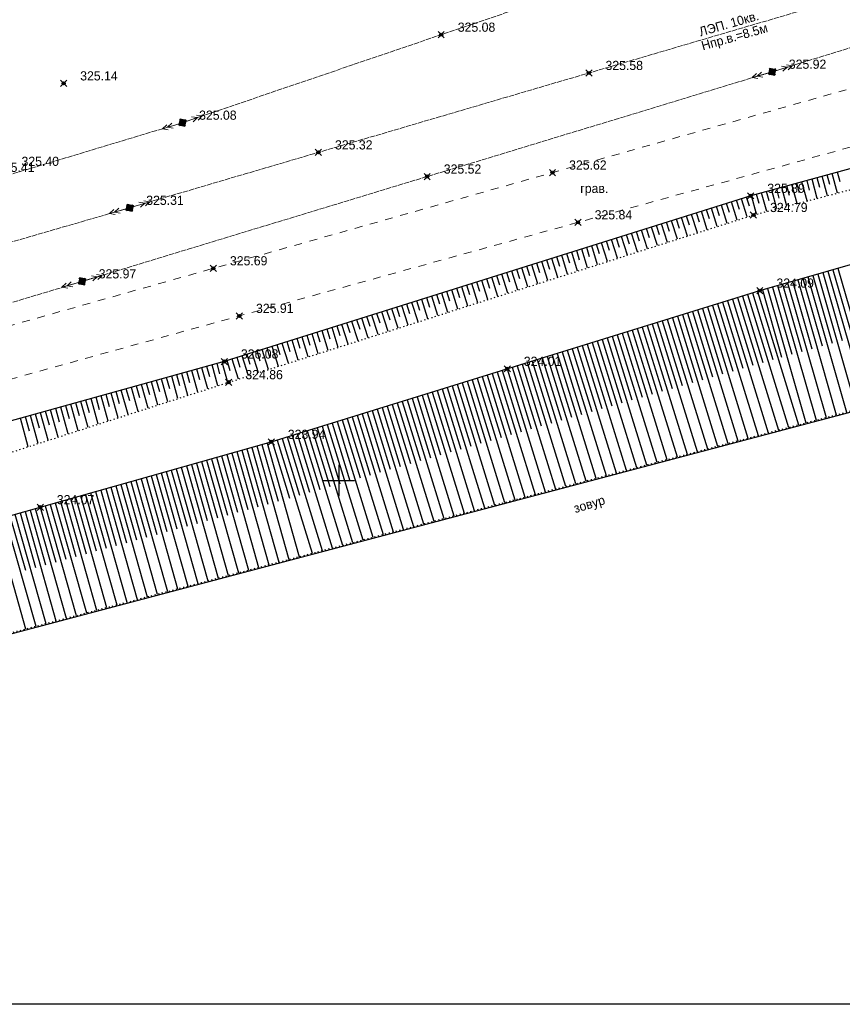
# Model space of a CAD drawing. Header units: metres. Extents: x 707528 to 709248, y 4308395 to 4311045.
# Tile 3 of 104: x 707648 to 707727, y 4308395 to 4308489. Entities that reach past the tile are written whole.
import ezdxf

# ---------------------------------------------------------------- set-up
doc = ezdxf.new("R2010")
doc.units = ezdxf.units.M
doc.header["$LTSCALE"] = 0.5
doc.header["$PDMODE"] = 35
doc.header["$PDSIZE"] = 0.3
for name, pattern in [('Auto_Street_NotBorder_Line_m1', [3, 1.5, -1.5]), ('Commnctn_Electr_VLP_High_Built_m1', [1, 1, 0]), ('ДОРОГИ_СТРОЯЩ', [9, 8, -1]), ('Контура низ откосов  Штриховая 0.1-0.5 - - - - - - -', [0.6, 0.1, -0.5])]:
    doc.linetypes.add(name, pattern=pattern)
for name, color, linetype in [('(001) Сетка', 92, 'Continuous'), ('(002) Рамка', 7, 'Continuous'), ('(004) Точки рельефа', 7, 'Continuous'), ('(022) Возд. Линии', 7, 'Continuous'), ('(025) Дорога', 7, 'Continuous'), ('(027) Гидрография', 7, 'Continuous'), ('(035) Откосы', 7, 'Continuous'), ('(037) Контуры', 7, 'Continuous')]:
    doc.layers.add(name, color=color, linetype=linetype)
doc.layers.add('AUTO#_ROADS_EXIST_L', color=7, linetype='Continuous', lineweight=15, true_color=0x000000)
doc.layers.add('COMMN_OBJCT_#####_B', color=7, linetype='Continuous', lineweight=15, true_color=0x000000)
doc.layers.add('COMMN_OBJCT_ELCTR_B', color=7, linetype='Continuous', true_color=0x000000)
doc.layers.add('COMMN_OBJCT_ELCTR_L', color=7, linetype='Continuous', true_color=0x000000)
doc.styles.add('BM-431', font='txt')
doc.styles.add('D-431', font='txt')

# ---------------------------------------------------------------- blocks, each defined once
blk = doc.blocks.new('CommnctnPoleRCsquare_m1')
at = {"layer": 'COMMN_OBJCT_#####_B', "lineweight": 13, "true_color": 0xfffffe}
blk.add_hatch(color=7, dxfattribs=at).paths.add_polyline_path([(-0.6, 0.6), (-0.6, -0.6), (0.6, -0.6), (0.6, 0.6)])
at = {"layer": 'COMMN_OBJCT_#####_B', "lineweight": 13, "true_color": 0x000000}
blk.add_hatch(color=18, dxfattribs=at).paths.add_polyline_path([(-0.1, 0, 1), (0.1, 0, 1)])
at = {"layer": 'COMMN_OBJCT_#####_B', "color": 18, "lineweight": 9, "true_color": 0x000000}
blk.add_lwpolyline([(0.6, 0.6), (-0.6, 0.6), (-0.6, -0.6), (0.6, -0.6)], close=True, dxfattribs=at)
blk.add_circle((0, 0), 0.1, dxfattribs=at)
blk = doc.blocks.new('ElectricHighVLP_m1')
at = {"layer": 'COMMN_OBJCT_ELCTR_B', "color": 18, "linetype": 'Continuous', "lineweight": 20, "true_color": 0x000000}
for p, q in [((0, 0), (4, 0)), ((3, 0), (2, 0.5)), ((3, 0), (2, -0.5)), ((4, 0), (3, 0.5)), ((4, 0), (3, -0.5))]:
    blk.add_line(p, q, dxfattribs=at)
blk = doc.blocks.new('Setka')
at = {"layer": '(001) Сетка'}
for p, q in [((0, 1.5), (0, -1.5)), ((-1.5, 0), (1.5, 0))]:
    blk.add_line(p, q, dxfattribs=at)

msp = doc.modelspace()

# ---------------------------------------------------------------- linework, layer by layer
at = {"layer": '(002) Рамка', "color": 0}
msp.add_lwpolyline([(707528.465, 4311045.231), (708928.465, 4311045.231), (708928.465, 4308395.231), (707528.465, 4308395.231)], close=True, dxfattribs=at)
at = {"layer": '(027) Гидрография', "color": 4, "elevation": 319.341}
msp.add_lwpolyline([(707567.997, 4308409.714), (707572.213, 4308410.824), (707620.984, 4308423.673), (707772.66, 4308463.725), (707924.336, 4308511.918), (708024.512, 4308543.363), (708124.69, 4308578.077), (708133.047, 4308582.686), (708145.112, 4308589.341), (708157.025, 4308592.604), (708191.793, 4308611.932)], dxfattribs=at)
at = {"layer": '(035) Откосы'}
for p, q in [((707725.1, 4308472.403, 325.823), (707724.596, 4308474.251, 325.823)), ((707725.331, 4308473.456, 325.823), (707725.078, 4308474.383, 325.823)), ((707726.068, 4308472.655, 325.823), (707725.561, 4308474.514, 325.823)), ((707726.297, 4308473.714, 325.823), (707726.043, 4308474.646, 325.823)), ((707721.468, 4308472.425, 325.823), (707721.221, 4308473.331, 325.823)), ((707722.199, 4308471.645, 325.823), (707721.704, 4308473.462, 325.823)), ((707722.434, 4308472.683, 325.823), (707722.186, 4308473.594, 325.823)), ((707723.166, 4308471.898, 325.823), (707722.668, 4308473.725, 325.823)), ((707723.4, 4308472.94, 325.823), (707723.15, 4308473.857, 325.823)), ((707724.133, 4308472.15, 325.823), (707723.632, 4308473.988, 325.823)), ((707724.366, 4308473.198, 325.823), (707724.114, 4308474.12, 325.823)), ((707718.331, 4308470.635, 325.823), (707717.847, 4308472.41, 325.823)), ((707718.571, 4308471.652, 325.823), (707718.329, 4308472.542, 325.823)), ((707719.298, 4308470.888, 325.823), (707718.811, 4308472.673, 325.823)), ((707719.537, 4308471.909, 325.823), (707719.293, 4308472.805, 325.823)), ((707720.265, 4308471.14, 325.823), (707719.775, 4308472.936, 325.823)), ((707720.503, 4308472.167, 325.823), (707720.257, 4308473.068, 325.823)), ((707721.232, 4308471.393, 325.823), (707720.739, 4308473.199, 325.823)), ((707714.785, 4308470.486, 325.823), (707714.509, 4308471.363, 325.823)), ((707715.537, 4308469.762, 325.823), (707714.986, 4308471.513, 325.823)), ((707715.737, 4308470.788, 325.823), (707715.462, 4308471.663, 325.823)), ((707716.489, 4308470.065, 325.823), (707715.939, 4308471.813, 325.823)), ((707716.69, 4308471.09, 325.823), (707716.416, 4308471.963, 325.823)), ((707717.441, 4308470.369, 325.823), (707716.892, 4308472.113, 325.823)), ((707717.643, 4308471.392, 325.823), (707717.369, 4308472.263, 325.823)), ((707711.926, 4308469.581, 325.823), (707711.649, 4308470.463, 325.823)), ((707712.68, 4308468.852, 325.823), (707712.125, 4308470.613, 325.823)), ((707712.879, 4308469.883, 325.823), (707712.602, 4308470.763, 325.823)), ((707713.632, 4308469.155, 325.823), (707713.079, 4308470.913, 325.823)), ((707713.832, 4308470.185, 325.823), (707713.556, 4308471.063, 325.823)), ((707714.584, 4308469.459, 325.823), (707714.032, 4308471.213, 325.823)), ((707709.068, 4308468.676, 325.823), (707708.789, 4308469.562, 325.823)), ((707709.823, 4308467.941, 325.823), (707709.265, 4308469.712, 325.823)), ((707710.02, 4308468.978, 325.823), (707709.742, 4308469.862, 325.823)), ((707710.775, 4308468.245, 325.823), (707710.219, 4308470.013, 325.823)), ((707710.973, 4308469.28, 325.823), (707710.695, 4308470.163, 325.823)), ((707711.727, 4308468.548, 325.823), (707711.172, 4308470.313, 325.823)), ((707706.209, 4308467.771, 325.823), (707705.928, 4308468.662, 325.823)), ((707706.966, 4308467.031, 325.823), (707706.405, 4308468.812, 325.823)), ((707707.162, 4308468.073, 325.823), (707706.882, 4308468.962, 325.823)), ((707707.918, 4308467.335, 325.823), (707707.359, 4308469.112, 325.823)), ((707708.115, 4308468.374, 325.823), (707707.835, 4308469.262, 325.823)), ((707708.87, 4308467.638, 325.823), (707708.312, 4308469.412, 325.823)), ((707703.156, 4308465.817, 325.823), (707702.592, 4308467.612, 325.823)), ((707703.35, 4308466.866, 325.823), (707703.068, 4308467.762, 325.823)), ((707704.109, 4308466.121, 325.823), (707703.545, 4308467.912, 325.823)), ((707704.303, 4308467.167, 325.823), (707704.022, 4308468.062, 325.823)), ((707705.061, 4308466.424, 325.823), (707704.498, 4308468.212, 325.823)), ((707705.256, 4308467.469, 325.823), (707704.975, 4308468.362, 325.823)), ((707706.013, 4308466.728, 325.823), (707705.452, 4308468.512, 325.823)), ((707700.3, 4308464.907, 325.823), (707699.732, 4308466.712, 325.823)), ((707700.492, 4308465.96, 325.823), (707700.208, 4308466.862, 325.823)), ((707701.252, 4308465.211, 325.823), (707700.685, 4308467.012, 325.823)), ((707701.445, 4308466.262, 325.823), (707701.162, 4308467.162, 325.823)), ((707702.204, 4308465.514, 325.823), (707701.638, 4308467.312, 325.823)), ((707702.398, 4308466.564, 325.823), (707702.115, 4308467.462, 325.823)), ((707697.443, 4308463.997, 325.823), (707696.871, 4308465.812, 325.823)), ((707697.633, 4308465.055, 325.823), (707697.348, 4308465.962, 325.823)), ((707698.395, 4308464.3, 325.823), (707697.825, 4308466.112, 325.823)), ((707698.586, 4308465.357, 325.823), (707698.301, 4308466.262, 325.823)), ((707699.347, 4308464.604, 325.823), (707698.778, 4308466.412, 325.823)), ((707699.539, 4308465.659, 325.823), (707699.255, 4308466.562, 325.823)), ((707693.822, 4308463.848, 325.823), (707693.535, 4308464.762, 325.823)), ((707694.586, 4308463.087, 325.823), (707694.011, 4308464.912, 325.823)), ((707694.775, 4308464.15, 325.823), (707694.488, 4308465.062, 325.823)), ((707695.538, 4308463.39, 325.823), (707694.965, 4308465.212, 325.823)), ((707695.728, 4308464.452, 325.823), (707695.441, 4308465.362, 325.823)), ((707696.49, 4308463.693, 325.823), (707695.918, 4308465.512, 325.823)), ((707696.681, 4308464.753, 325.823), (707696.395, 4308465.662, 325.823)), ((707723.698, 4308464.788, 323.57), (707725.546, 4308458.332, 323.57)), ((707724.178, 4308464.925, 323.57), (707727.879, 4308452.003, 323.57)), ((707724.659, 4308465.063, 323.57), (707726.511, 4308458.597, 323.57)), ((707725.14, 4308465.201, 323.57), (707728.846, 4308452.258, 323.57)), ((707725.62, 4308465.338, 323.57), (707727.475, 4308458.862, 323.57)), ((707726.101, 4308465.476, 323.57), (707729.813, 4308452.514, 323.57)), ((707690.964, 4308462.943, 325.823), (707690.674, 4308463.862, 325.823)), ((707691.729, 4308462.176, 325.823), (707691.151, 4308464.012, 325.823)), ((707691.916, 4308463.245, 325.823), (707691.628, 4308464.162, 325.823)), ((707692.681, 4308462.48, 325.823), (707692.105, 4308464.312, 325.823)), ((707692.869, 4308463.547, 325.823), (707692.581, 4308464.462, 325.823)), ((707693.633, 4308462.783, 325.823), (707693.058, 4308464.612, 325.823)), ((707720.333, 4308463.824, 323.57), (707724.011, 4308450.982, 323.57)), ((707720.813, 4308463.962, 323.57), (707722.654, 4308457.535, 323.57)), ((707721.294, 4308464.099, 323.57), (707724.978, 4308451.237, 323.57)), ((707721.775, 4308464.237, 323.57), (707723.618, 4308457.801, 323.57)), ((707722.256, 4308464.375, 323.57), (707725.945, 4308451.492, 323.57)), ((707722.736, 4308464.512, 323.57), (707724.582, 4308458.066, 323.57)), ((707723.217, 4308464.65, 323.57), (707726.912, 4308451.748, 323.57)), ((707688.105, 4308462.038, 325.823), (707687.814, 4308462.961, 325.823)), ((707688.872, 4308461.266, 325.823), (707688.291, 4308463.111, 325.823)), ((707689.058, 4308462.34, 325.823), (707688.768, 4308463.261, 325.823)), ((707689.824, 4308461.569, 325.823), (707689.244, 4308463.411, 325.823)), ((707690.011, 4308462.641, 325.823), (707689.721, 4308463.561, 325.823)), ((707690.776, 4308461.873, 325.823), (707690.198, 4308463.712, 325.823)), ((707717.456, 4308462.973, 323.57), (707721.382, 4308450.287, 323.57)), ((707717.934, 4308463.121, 323.57), (707719.9, 4308456.768, 323.57)), ((707718.412, 4308463.268, 323.57), (707722.349, 4308450.543, 323.57)), ((707718.891, 4308463.411, 323.57), (707720.725, 4308457.005, 323.57)), ((707719.371, 4308463.549, 323.57), (707723.044, 4308450.726, 323.57)), ((707719.852, 4308463.686, 323.57), (707721.69, 4308457.27, 323.57)), ((707685.246, 4308461.133, 325.823), (707684.954, 4308462.061, 325.823)), ((707686.015, 4308460.356, 325.823), (707685.431, 4308462.211, 325.823)), ((707686.199, 4308461.434, 325.823), (707685.908, 4308462.361, 325.823)), ((707686.967, 4308460.659, 325.823), (707686.384, 4308462.511, 325.823)), ((707687.152, 4308461.736, 325.823), (707686.861, 4308462.661, 325.823)), ((707687.919, 4308460.963, 325.823), (707687.338, 4308462.811, 325.823)), ((707714.113, 4308461.938, 323.57), (707716.054, 4308455.666, 323.57)), ((707714.59, 4308462.086, 323.57), (707718.478, 4308449.521, 323.57)), ((707715.068, 4308462.234, 323.57), (707717.015, 4308455.941, 323.57)), ((707715.546, 4308462.382, 323.57), (707719.446, 4308449.776, 323.57)), ((707716.023, 4308462.529, 323.57), (707717.977, 4308456.217, 323.57)), ((707716.501, 4308462.677, 323.57), (707720.414, 4308450.032, 323.57)), ((707716.979, 4308462.825, 323.57), (707718.938, 4308456.492, 323.57)), ((707682.206, 4308459.142, 325.823), (707681.617, 4308461.011, 325.823)), ((707682.388, 4308460.227, 325.823), (707682.094, 4308461.161, 325.823)), ((707683.158, 4308459.445, 325.823), (707682.571, 4308461.311, 325.823)), ((707683.341, 4308460.529, 325.823), (707683.047, 4308461.461, 325.823)), ((707684.11, 4308459.749, 325.823), (707683.524, 4308461.611, 325.823)), ((707684.294, 4308460.831, 325.823), (707684.001, 4308461.761, 325.823)), ((707685.063, 4308460.052, 325.823), (707684.477, 4308461.911, 325.823)), ((707711.247, 4308461.051, 323.57), (707713.169, 4308454.839, 323.57)), ((707711.725, 4308461.199, 323.57), (707715.575, 4308448.754, 323.57)), ((707712.202, 4308461.347, 323.57), (707714.131, 4308455.115, 323.57)), ((707712.68, 4308461.495, 323.57), (707716.543, 4308449.01, 323.57)), ((707713.157, 4308461.643, 323.57), (707715.092, 4308455.39, 323.57)), ((707713.635, 4308461.79, 323.57), (707717.511, 4308449.265, 323.57)), ((707679.349, 4308458.232, 325.823), (707678.757, 4308460.111, 325.823)), ((707679.529, 4308459.322, 325.823), (707679.234, 4308460.261, 325.823)), ((707680.301, 4308458.535, 325.823), (707679.711, 4308460.411, 325.823)), ((707680.482, 4308459.624, 325.823), (707680.187, 4308460.561, 325.823)), ((707681.253, 4308458.839, 325.823), (707680.664, 4308460.711, 325.823)), ((707681.435, 4308459.926, 325.823), (707681.141, 4308460.861, 325.823)), ((707708.381, 4308460.165, 323.57), (707710.285, 4308454.012, 323.57)), ((707708.859, 4308460.312, 323.57), (707712.672, 4308447.988, 323.57)), ((707709.336, 4308460.46, 323.57), (707711.246, 4308454.288, 323.57)), ((707709.814, 4308460.608, 323.57), (707713.64, 4308448.243, 323.57)), ((707710.292, 4308460.756, 323.57), (707712.208, 4308454.563, 323.57)), ((707710.769, 4308460.904, 323.57), (707714.608, 4308448.499, 323.57)), ((707676.492, 4308457.322, 325.823), (707675.897, 4308459.211, 325.823)), ((707676.671, 4308458.417, 325.823), (707676.374, 4308459.361, 325.823)), ((707677.444, 4308457.625, 325.823), (707676.85, 4308459.511, 325.823)), ((707677.624, 4308458.719, 325.823), (707677.327, 4308459.661, 325.823)), ((707678.396, 4308457.928, 325.823), (707677.804, 4308459.811, 325.823)), ((707678.577, 4308459.02, 325.823), (707678.281, 4308459.961, 325.823)), ((707705.037, 4308459.13, 323.57), (707708.801, 4308446.966, 323.57)), ((707705.515, 4308459.278, 323.57), (707707.4, 4308453.186, 323.57)), ((707705.993, 4308459.426, 323.57), (707709.769, 4308447.221, 323.57)), ((707706.47, 4308459.573, 323.57), (707708.362, 4308453.461, 323.57)), ((707706.948, 4308459.721, 323.57), (707710.737, 4308447.477, 323.57)), ((707707.426, 4308459.869, 323.57), (707709.323, 4308453.737, 323.57)), ((707707.903, 4308460.017, 323.57), (707711.705, 4308447.732, 323.57)), ((707673.635, 4308456.411, 325.823), (707673.037, 4308458.311, 325.823)), ((707673.812, 4308457.512, 325.823), (707673.514, 4308458.461, 325.823)), ((707674.587, 4308456.715, 325.823), (707673.99, 4308458.611, 325.823)), ((707674.765, 4308457.814, 325.823), (707674.467, 4308458.761, 325.823)), ((707675.539, 4308457.018, 325.823), (707674.944, 4308458.911, 325.823)), ((707675.718, 4308458.115, 325.823), (707675.42, 4308459.061, 325.823)), ((707702.172, 4308458.243, 323.57), (707705.898, 4308446.199, 323.57)), ((707702.649, 4308458.391, 323.57), (707704.516, 4308452.359, 323.57)), ((707703.127, 4308458.539, 323.57), (707706.866, 4308446.455, 323.57)), ((707703.604, 4308458.687, 323.57), (707705.477, 4308452.634, 323.57)), ((707704.082, 4308458.834, 323.57), (707707.834, 4308446.71, 323.57)), ((707704.56, 4308458.982, 323.57), (707706.439, 4308452.91, 323.57)), ((707670.001, 4308456.305, 325.823), (707669.7, 4308457.261, 325.823)), ((707670.778, 4308455.501, 325.823), (707670.177, 4308457.411, 325.823)), ((707670.954, 4308456.607, 325.823), (707670.654, 4308457.561, 325.823)), ((707671.73, 4308455.804, 325.823), (707671.13, 4308457.711, 325.823)), ((707671.907, 4308456.908, 325.823), (707671.607, 4308457.861, 325.823)), ((707672.682, 4308456.108, 325.823), (707672.084, 4308458.011, 325.823)), ((707672.859, 4308457.21, 325.823), (707672.56, 4308458.161, 325.823)), ((707699.306, 4308457.356, 323.57), (707702.995, 4308445.432, 323.57)), ((707699.783, 4308457.504, 323.57), (707701.631, 4308451.532, 323.57)), ((707700.261, 4308457.652, 323.57), (707703.963, 4308445.688, 323.57)), ((707700.739, 4308457.8, 323.57), (707702.593, 4308451.808, 323.57)), ((707701.216, 4308457.948, 323.57), (707704.931, 4308445.943, 323.57)), ((707701.694, 4308458.095, 323.57), (707703.554, 4308452.083, 323.57)), ((707667.107, 4308455.4, 325.823), (707666.833, 4308456.383, 325.823)), ((707667.857, 4308454.57, 325.823), (707667.315, 4308456.517, 325.823)), ((707668.095, 4308455.701, 325.823), (707667.793, 4308456.66, 325.823)), ((707668.873, 4308454.894, 325.823), (707668.27, 4308456.81, 325.823)), ((707669.048, 4308456.003, 325.823), (707668.747, 4308456.96, 325.823)), ((707669.826, 4308455.198, 325.823), (707669.223, 4308457.11, 325.823)), ((707695.962, 4308456.322, 323.57), (707697.785, 4308450.43, 323.57)), ((707696.44, 4308456.47, 323.57), (707700.092, 4308444.666, 323.57)), ((707696.917, 4308456.617, 323.57), (707698.747, 4308450.706, 323.57)), ((707697.395, 4308456.765, 323.57), (707701.06, 4308444.921, 323.57)), ((707697.873, 4308456.913, 323.57), (707699.708, 4308450.981, 323.57)), ((707698.35, 4308457.061, 323.57), (707702.028, 4308445.177, 323.57)), ((707698.828, 4308457.209, 323.57), (707700.67, 4308451.257, 323.57)), ((707664.048, 4308453.345, 325.823), (707663.463, 4308455.445, 325.823)), ((707664.234, 4308454.538, 325.823), (707663.945, 4308455.579, 325.823)), ((707665, 4308453.651, 325.823), (707664.426, 4308455.713, 325.823)), ((707665.192, 4308454.826, 325.823), (707664.908, 4308455.847, 325.823)), ((707665.953, 4308453.957, 325.823), (707665.389, 4308455.981, 325.823)), ((707666.149, 4308455.113, 325.823), (707665.87, 4308456.115, 325.823)), ((707666.905, 4308454.264, 325.823), (707666.352, 4308456.249, 325.823)), ((707693.096, 4308455.435, 323.57), (707694.901, 4308449.603, 323.57)), ((707693.574, 4308455.583, 323.57), (707697.189, 4308443.899, 323.57)), ((707694.051, 4308455.731, 323.57), (707695.862, 4308449.879, 323.57)), ((707694.529, 4308455.879, 323.57), (707698.157, 4308444.155, 323.57)), ((707695.007, 4308456.026, 323.57), (707696.824, 4308450.154, 323.57)), ((707695.484, 4308456.174, 323.57), (707699.124, 4308444.41, 323.57)), ((707660.404, 4308453.389, 325.823), (707660.093, 4308454.506, 325.823)), ((707661.191, 4308452.426, 325.823), (707660.575, 4308454.64, 325.823)), ((707661.362, 4308453.677, 325.823), (707661.056, 4308454.774, 325.823)), ((707662.144, 4308452.732, 325.823), (707661.538, 4308454.909, 325.823)), ((707662.319, 4308453.964, 325.823), (707662.019, 4308455.043, 325.823)), ((707663.096, 4308453.038, 325.823), (707662.5, 4308455.177, 325.823)), ((707663.277, 4308454.251, 325.823), (707662.982, 4308455.311, 325.823)), ((707690.23, 4308454.548, 323.57), (707692.016, 4308448.777, 323.57)), ((707690.708, 4308454.696, 323.57), (707694.286, 4308443.133, 323.57)), ((707691.186, 4308454.844, 323.57), (707692.978, 4308449.052, 323.57)), ((707691.663, 4308454.992, 323.57), (707695.254, 4308443.388, 323.57)), ((707692.141, 4308455.14, 323.57), (707693.939, 4308449.328, 323.57)), ((707692.619, 4308455.287, 323.57), (707696.221, 4308443.644, 323.57)), ((707657.383, 4308451.2, 325.823), (707656.723, 4308453.568, 325.823)), ((707657.532, 4308452.528, 325.823), (707657.205, 4308453.702, 325.823)), ((707658.335, 4308451.507, 325.823), (707657.686, 4308453.836, 325.823)), ((707658.489, 4308452.815, 325.823), (707658.168, 4308453.97, 325.823)), ((707659.287, 4308451.813, 325.823), (707658.649, 4308454.104, 325.823)), ((707659.447, 4308453.102, 325.823), (707659.13, 4308454.238, 325.823)), ((707660.239, 4308452.119, 325.823), (707659.612, 4308454.372, 325.823)), ((707686.887, 4308453.514, 323.57), (707690.415, 4308442.111, 323.57)), ((707687.364, 4308453.662, 323.57), (707689.132, 4308447.95, 323.57)), ((707687.842, 4308453.809, 323.57), (707691.383, 4308442.366, 323.57)), ((707688.32, 4308453.957, 323.57), (707690.093, 4308448.225, 323.57)), ((707688.797, 4308454.105, 323.57), (707692.351, 4308442.622, 323.57)), ((707689.275, 4308454.253, 323.57), (707691.055, 4308448.501, 323.57)), ((707689.753, 4308454.401, 323.57), (707693.318, 4308442.877, 323.57)), ((707653.702, 4308451.379, 325.823), (707653.353, 4308452.63, 325.823)), ((707654.526, 4308450.281, 325.823), (707653.835, 4308452.764, 325.823)), ((707654.659, 4308451.666, 325.823), (707654.316, 4308452.898, 325.823)), ((707655.478, 4308450.588, 325.823), (707654.798, 4308453.032, 325.823)), ((707655.617, 4308451.953, 325.823), (707655.279, 4308453.166, 325.823)), ((707656.43, 4308450.894, 325.823), (707655.761, 4308453.3, 325.823)), ((707656.574, 4308452.24, 325.823), (707656.242, 4308453.434, 325.823)), ((707684.021, 4308452.627, 323.57), (707687.512, 4308441.344, 323.57)), ((707684.498, 4308452.775, 323.57), (707686.247, 4308447.123, 323.57)), ((707684.976, 4308452.923, 323.57), (707688.48, 4308441.599, 323.57)), ((707685.454, 4308453.07, 323.57), (707687.209, 4308447.399, 323.57)), ((707685.931, 4308453.218, 323.57), (707689.447, 4308441.855, 323.57)), ((707686.409, 4308453.366, 323.57), (707688.17, 4308447.674, 323.57)), ((707650.717, 4308449.056, 325.823), (707649.983, 4308451.691, 325.823)), ((707650.829, 4308450.517, 325.823), (707650.465, 4308451.825, 325.823)), ((707651.669, 4308449.362, 325.823), (707650.946, 4308451.959, 325.823)), ((707651.787, 4308450.804, 325.823), (707651.428, 4308452.093, 325.823)), ((707652.622, 4308449.669, 325.823), (707651.909, 4308452.227, 325.823)), ((707652.744, 4308451.092, 325.823), (707652.391, 4308452.361, 325.823)), ((707653.574, 4308449.975, 325.823), (707652.872, 4308452.496, 325.823)), ((707681.155, 4308451.74, 323.57), (707684.609, 4308440.577, 323.57)), ((707681.633, 4308451.888, 323.57), (707683.363, 4308446.297, 323.57)), ((707682.11, 4308452.036, 323.57), (707685.577, 4308440.833, 323.57)), ((707682.588, 4308452.184, 323.57), (707684.324, 4308446.572, 323.57)), ((707683.066, 4308452.331, 323.57), (707686.544, 4308441.088, 323.57)), ((707683.543, 4308452.479, 323.57), (707685.286, 4308446.848, 323.57)), ((707648.813, 4308448.443, 325.823), (707648.058, 4308451.155, 325.823)), ((707648.914, 4308449.943, 325.823), (707648.539, 4308451.289, 325.823)), ((707649.765, 4308448.75, 325.823), (707649.021, 4308451.423, 325.823)), ((707649.872, 4308450.23, 325.823), (707649.502, 4308451.557, 325.823)), ((707677.811, 4308450.706, 323.57), (707679.517, 4308445.194, 323.57)), ((707678.289, 4308450.853, 323.57), (707681.706, 4308439.811, 323.57)), ((707678.767, 4308451.001, 323.57), (707680.478, 4308445.47, 323.57)), ((707679.244, 4308451.149, 323.57), (707682.674, 4308440.066, 323.57)), ((707679.722, 4308451.297, 323.57), (707681.44, 4308445.745, 323.57)), ((707680.2, 4308451.445, 323.57), (707683.641, 4308440.322, 323.57)), ((707680.677, 4308451.592, 323.57), (707682.401, 4308446.021, 323.57)), ((707674.945, 4308449.819, 323.57), (707676.632, 4308444.368, 323.57)), ((707675.423, 4308449.967, 323.57), (707678.803, 4308439.044, 323.57)), ((707675.901, 4308450.114, 323.57), (707677.594, 4308444.643, 323.57)), ((707676.378, 4308450.262, 323.57), (707679.77, 4308439.3, 323.57)), ((707676.856, 4308450.41, 323.57), (707678.555, 4308444.919, 323.57)), ((707677.334, 4308450.558, 323.57), (707680.738, 4308439.555, 323.57)), ((707671.599, 4308448.794, 323.57), (707674.664, 4308437.951, 323.57)), ((707672.08, 4308448.932, 323.57), (707673.748, 4308443.541, 323.57)), ((707672.557, 4308449.08, 323.57), (707675.9, 4308438.278, 323.57)), ((707673.035, 4308449.228, 323.57), (707674.709, 4308443.816, 323.57)), ((707673.513, 4308449.375, 323.57), (707676.867, 4308438.533, 323.57)), ((707673.99, 4308449.523, 323.57), (707675.671, 4308444.092, 323.57)), ((707674.468, 4308449.671, 323.57), (707677.835, 4308438.789, 323.57)), ((707668.231, 4308447.842, 323.57), (707669.755, 4308442.45, 323.57)), ((707668.712, 4308447.978, 323.57), (707671.763, 4308437.185, 323.57)), ((707669.193, 4308448.114, 323.57), (707670.72, 4308442.713, 323.57)), ((707669.674, 4308448.25, 323.57), (707672.73, 4308437.441, 323.57)), ((707670.156, 4308448.386, 323.57), (707671.685, 4308442.977, 323.57)), ((707670.637, 4308448.522, 323.57), (707673.697, 4308437.696, 323.57)), ((707671.118, 4308448.658, 323.57), (707672.649, 4308443.241, 323.57)), ((707665.344, 4308447.026, 323.57), (707666.861, 4308441.659, 323.57)), ((707665.825, 4308447.162, 323.57), (707668.862, 4308436.419, 323.57)), ((707666.306, 4308447.298, 323.57), (707667.826, 4308441.922, 323.57)), ((707666.788, 4308447.434, 323.57), (707669.829, 4308436.675, 323.57)), ((707667.269, 4308447.57, 323.57), (707668.791, 4308442.186, 323.57)), ((707667.75, 4308447.706, 323.57), (707670.796, 4308436.93, 323.57)), ((707661.976, 4308446.074, 323.57), (707664.994, 4308435.398, 323.57)), ((707662.457, 4308446.21, 323.57), (707663.968, 4308440.868, 323.57)), ((707662.938, 4308446.346, 323.57), (707665.961, 4308435.653, 323.57)), ((707663.42, 4308446.482, 323.57), (707664.932, 4308441.131, 323.57)), ((707663.901, 4308446.618, 323.57), (707666.928, 4308435.909, 323.57)), ((707664.382, 4308446.754, 323.57), (707665.897, 4308441.395, 323.57)), ((707664.863, 4308446.89, 323.57), (707667.895, 4308436.164, 323.57)), ((707658.608, 4308445.122, 323.57), (707660.109, 4308439.813, 323.57)), ((707659.089, 4308445.258, 323.57), (707662.093, 4308434.632, 323.57)), ((707659.571, 4308445.394, 323.57), (707661.074, 4308440.077, 323.57)), ((707660.052, 4308445.53, 323.57), (707663.06, 4308434.887, 323.57)), ((707660.533, 4308445.666, 323.57), (707662.038, 4308440.34, 323.57)), ((707661.014, 4308445.802, 323.57), (707664.027, 4308435.143, 323.57)), ((707661.495, 4308445.938, 323.57), (707663.003, 4308440.604, 323.57)), ((707655.24, 4308444.17, 323.57), (707658.225, 4308433.61, 323.57)), ((707655.721, 4308444.306, 323.57), (707657.215, 4308439.022, 323.57)), ((707656.203, 4308444.442, 323.57), (707659.192, 4308433.866, 323.57)), ((707656.684, 4308444.578, 323.57), (707658.18, 4308439.286, 323.57)), ((707657.165, 4308444.714, 323.57), (707660.159, 4308434.121, 323.57)), ((707657.646, 4308444.85, 323.57), (707659.144, 4308439.549, 323.57)), ((707658.127, 4308444.986, 323.57), (707661.126, 4308434.376, 323.57)), ((707651.872, 4308443.218, 323.57), (707653.357, 4308437.967, 323.57)), ((707652.353, 4308443.354, 323.57), (707655.324, 4308432.844, 323.57)), ((707652.835, 4308443.49, 323.57), (707654.321, 4308438.231, 323.57)), ((707653.316, 4308443.626, 323.57), (707656.291, 4308433.1, 323.57)), ((707653.797, 4308443.762, 323.57), (707655.286, 4308438.495, 323.57)), ((707654.278, 4308443.898, 323.57), (707657.258, 4308433.355, 323.57)), ((707654.759, 4308444.034, 323.57), (707656.25, 4308438.758, 323.57)), ((707648.504, 4308442.265, 323.57), (707651.456, 4308431.823, 323.57)), ((707648.985, 4308442.401, 323.57), (707650.463, 4308437.176, 323.57)), ((707649.467, 4308442.538, 323.57), (707652.423, 4308432.078, 323.57)), ((707649.948, 4308442.674, 323.57), (707651.427, 4308437.44, 323.57)), ((707650.429, 4308442.81, 323.57), (707653.39, 4308432.334, 323.57)), ((707650.91, 4308442.946, 323.57), (707652.392, 4308437.703, 323.57)), ((707651.391, 4308443.082, 323.57), (707654.357, 4308432.589, 323.57)), ((707645.617, 4308441.449, 323.57), (707648.555, 4308431.057, 323.57)), ((707646.58, 4308441.721, 323.57), (707649.522, 4308431.312, 323.57)), ((707647.061, 4308441.857, 323.57), (707648.533, 4308436.649, 323.57)), ((707647.542, 4308441.993, 323.57), (707650.489, 4308431.568, 323.57)), ((707648.023, 4308442.129, 323.57), (707649.498, 4308436.912, 323.57))]:
    msp.add_line(p, q, dxfattribs=at)
at = {"layer": '(035) Откосы', "flags": 128}
for points, elevation in [([(708137.705, 4308599.41), (708078.498, 4308577.812), (708019.277, 4308559.238), (707980.751, 4308549.372), (707918.355, 4308530.98), (707880.871, 4308519.593), (707813.504, 4308498.502), (707717.773, 4308472.39), (707667.522, 4308456.575), (707622.834, 4308444.131), (707562.433, 4308428.006)], 325.823), ([(707565.599, 4308417.604), (707622.053, 4308434.788), (707672.002, 4308448.908), (707718.643, 4308463.34), (707813.86, 4308490.609), (707881.96, 4308510.498), (707919.958, 4308523.193), (707981.907, 4308540.815), (708022.015, 4308552.855), (708079.55, 4308570.875), (708133.435, 4308593.18), (708145.499, 4308596.364), (708145.779, 4308596.51)], 323.57)]:
    msp.add_lwpolyline(points, dxfattribs=dict(at, elevation=elevation))
at = {"layer": '(035) Откосы', "linetype": 'Контура низ откосов  Штриховая 0.1-0.5 - - - - - - -'}
for points, elevation in [([(707564.254, 4308422.023), (707622.653, 4308440.027), (707667.947, 4308454.599), (707718.035, 4308470.558), (707813.433, 4308495.466), (707882.449, 4308516.262), (707919.713, 4308527.533), (707982.751, 4308546.215), (708021.758, 4308556.681), (708078.983, 4308576.029), (708137.705, 4308597.247), (708137.705, 4308599.41)], 324.272), ([(707567.972, 4308409.81), (707572.188, 4308410.921), (707620.959, 4308423.77), (707772.632, 4308463.821), (707924.306, 4308512.014), (708024.481, 4308543.458), (708124.649, 4308578.169), (708132.999, 4308582.774), (708145.074, 4308589.434), (708145.285, 4308589.491)], 319.341)]:
    msp.add_lwpolyline(points, dxfattribs=dict(at, elevation=elevation))
at = {"color": 0, "linetype": 'ByBlock', "lineweight": -2, "transparency": 16777216}
for p in [(707688.225, 4308487.764, 325.083), (707719.826, 4308484.231, 325.918), (707702.324, 4308484.112, 325.576), (707652.181, 4308483.119, 325.139), (707663.533, 4308479.367, 325.079), (707676.505, 4308476.534, 325.322), (707686.888, 4308474.228, 325.518), (707698.853, 4308474.605, 325.616), (707717.773, 4308472.39, 325.889), (707658.486, 4308471.245, 325.308), (707718.035, 4308470.558, 324.786), (707701.293, 4308469.857, 325.84), (707666.473, 4308465.467, 325.694), (707653.95, 4308464.224, 325.969), (707718.643, 4308463.34, 324.088), (707668.962, 4308460.927, 325.91), (707667.522, 4308456.575, 326.08), (707694.529, 4308455.879, 324.014), (707667.947, 4308454.599, 324.862), (707672.002, 4308448.908, 323.944), (707649.948, 4308442.674, 324.069)]:
    msp.add_point(p, dxfattribs=at)
at = {"layer": 'AUTO#_ROADS_EXIST_L', "linetype": 'Auto_Street_NotBorder_Line_m1', "lineweight": 15, "flags": 128}
for points, elevation in [([(708144.126, 4308568.435), (708144.126, 4308568.435), (708147.799, 4308622.715), (708135.298, 4308615.727), (708115.34, 4308601.85), (708068.41, 4308582.072), (708018.295, 4308564.616), (707981.449, 4308553.682), (707918.088, 4308533.035), (707879.635, 4308521.878), (707812.555, 4308500.587), (707561.451, 4308431.232)], 325.994), ([(707560.163, 4308435.464), (707811.659, 4308506.441), (707878.313, 4308526.754), (707916.666, 4308537.594), (707980.147, 4308559.782), (708015.887, 4308570.726), (708066.59, 4308587.394), (708112.982, 4308606.026), (708121.867, 4308613.173), (708120.084, 4308617.452), (708114.106, 4308619.878)], 325.99)]:
    msp.add_lwpolyline(points, dxfattribs=dict(at, elevation=elevation))
at = {"layer": 'COMMN_OBJCT_ELCTR_L', "linetype": 'Commnctn_Electr_VLP_High_Built_m1', "lineweight": 20, "flags": 128}
for points, elevation in [([(707559.857, 4308436.469), (707591.057, 4308445.274), (707653.95, 4308464.224), (707719.826, 4308484.231), (707783.035, 4308503.658), (707846.224, 4308523.491), (707914.765, 4308544.825), (707979.96, 4308565.054), (708042.477, 4308584.491), (708135.818, 4308613.314), (708166.739, 4308624.854), (708194.357, 4308635.494), (708173.508, 4308716.069)], 326.168), ([(707556.588, 4308447.208), (707663.533, 4308479.367), (707719.586, 4308498.429), (707775.514, 4308516.831), (707832.756, 4308535.152), (708068.359, 4308609.08), (708068.718, 4308615.687)], 325.416), ([(707558.157, 4308442.053), (707617.443, 4308459.38), (707658.486, 4308471.245), (707724.913, 4308490.743), (707762.189, 4308501.701), (707808.647, 4308514.861), (707843.269, 4308525.788)], 325.623)]:
    msp.add_lwpolyline(points, dxfattribs=dict(at, elevation=elevation))

# ---------------------------------------------------------------- block references
at = {"layer": '(001) Сетка'}
msp.add_blockref('Setka', (707678.465, 4308445.231), dxfattribs=at)
at = {"layer": 'COMMN_OBJCT_#####_B', "color": 18, "true_color": 0x000000, "xscale": 0.5, "yscale": 0.5, "zscale": 0.5, "rotation": 347.8261480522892}
for p in [(707719.826, 4308484.231, -0.84), (707663.533, 4308479.367, -1.679), (707658.486, 4308471.245, -1.45), (707653.95, 4308464.224, -0.789)]:
    msp.add_blockref('CommnctnPoleRCsquare_m1', p, dxfattribs=at)
at = {"layer": 'COMMN_OBJCT_ELCTR_B'}
for p, xscale, yscale, zscale, rotation in [((707719.826, 4308484.231, -0.84), 0.5, 0.5, 0.5, 16.7749167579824), ((707719.826, 4308484.231, -0.84), 0.4999999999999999, 0.4999999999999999, 0.4999999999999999, 195.9551830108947), ((707663.533, 4308479.367, -1.679), 0.5, 0.5, 0.5, 18.89949826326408), ((707663.533, 4308479.367, -1.679), 0.4999999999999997, 0.4999999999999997, 0.4999999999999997, 196.7452743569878), ((707658.486, 4308471.245, -1.45), 0.4999999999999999, 0.4999999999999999, 0.4999999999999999, 195.9551830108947), ((707658.486, 4308471.245, -1.45), 0.5, 0.5, 0.5, 16.7749167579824), ((707653.95, 4308464.224, -0.789), 0.5, 0.5, 0.5, 16.7749167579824), ((707653.95, 4308464.224, -0.789), 0.4999999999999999, 0.4999999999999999, 0.4999999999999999, 195.9551830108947)]:
    msp.add_blockref('ElectricHighVLP_m1', p, dxfattribs=dict(at, xscale=xscale, yscale=yscale, zscale=zscale, rotation=rotation))

# ---------------------------------------------------------------- texts
at = {"layer": '(004) Точки рельефа', "style": 'D-431'}
for s, p in [('325.08', (707689.811, 4308488.047, 325.083)), ('325.58', (707703.91, 4308484.396, 325.576)), ('325.92', (707721.412, 4308484.515, 325.918)), ('325.14', (707653.767, 4308483.401, 325.139)), ('325.08', (707665.119, 4308479.65, 325.079)), ('325.32', (707678.091, 4308476.815, 325.322)), ('325.40', (707648.164, 4308475.246, 325.402)), ('325.41', (707645.824, 4308474.673, 325.407)), ('325.52', (707688.474, 4308474.509, 325.518)), ('325.62', (707700.439, 4308474.891, 325.616)), ('325.89', (707719.359, 4308472.674, 325.889)), ('325.31', (707660.072, 4308471.526, 325.308)), ('324.79', (707719.621, 4308470.842, 324.786)), ('325.84', (707702.879, 4308470.14, 325.84)), ('325.69', (707668.059, 4308465.752, 325.694)), ('325.97', (707655.536, 4308464.508, 325.969)), ('324.09', (707720.229, 4308463.624, 324.088)), ('325.91', (707670.548, 4308461.211, 325.91)), ('326.08', (707669.108, 4308456.86, 326.08)), ('324.01', (707696.115, 4308456.161, 324.014)), ('324.86', (707669.533, 4308454.884, 324.862)), ('323.94', (707673.588, 4308449.192, 323.944)), ('324.07', (707651.534, 4308442.956, 324.069))]:
    msp.add_text(s, height=0.875, dxfattribs=at).set_placement(p)
at = {"layer": '(022) Возд. Линии', "style": 'BM-431'}
msp.add_text('Hпр.в.=8.5м', height=0.875, rotation=15.76004, dxfattribs=at).set_placement((707713.207, 4308486.269, -0.295))
at = {"layer": '(022) Возд. Линии', "insert": (707712.75, 4308488.448, -0.295), "char_height": 0.875, "attachment_point": 1, "rotation": 15.76004, "style": 'BM-431'}
msp.add_mtext('ЛЭП. 10кв.', dxfattribs=at)
at = {"layer": '(025) Дорога', "linetype": 'ДОРОГИ_СТРОЯЩ', "style": 'BM-431'}
msp.add_text('грав.', height=0.875, dxfattribs=at).set_placement((707701.505, 4308472.663, -0.295))
at = {"layer": '(037) Контуры', "color": 0, "linetype": 'ByBlock', "style": 'BM-431'}
msp.add_text('зовур', height=0.875, rotation=16.90997, dxfattribs=at).set_placement((707701.033, 4308442.107, -0.295))

doc.saveas('drawing.dxf')
